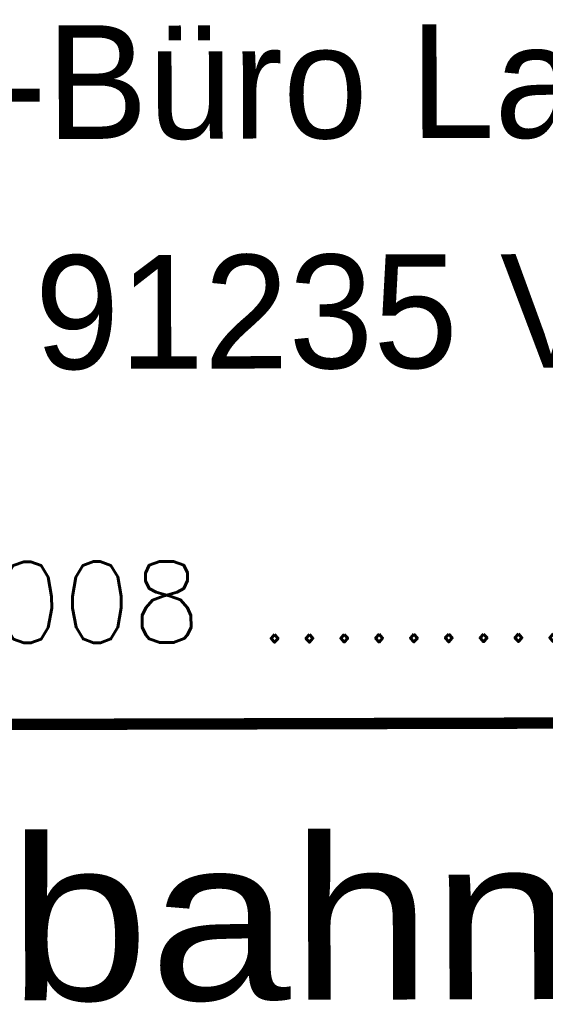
# Model space of a CAD drawing. Extents: x 0 to 1135, y 0 to 420.
# Tile 13 of 36: x 1076 to 1092, y 40 to 70. Entities that reach past the tile are written whole.
import ezdxf
from ezdxf.enums import TextEntityAlignment as Align

# ---------------------------------------------------------------- set-up
doc = ezdxf.new("R2010")
doc.units = 0
doc.header["$LTSCALE"] = 2
doc.header["$MEASUREMENT"] = 0
doc.linetypes.add('AUSGEZOGEN', pattern=[0])
doc.layers.add('LEGENDE', color=7, linetype='AUSGEZOGEN')
doc.styles.add('ROMANS', font='romans.shx', dxfattribs={"width": 0.8})
doc.styles.add('UNIR-H', font='unir_h.shx', dxfattribs={"width": 0.8})
doc.styles.add('UNIR-O', font='unir_o.shx')

msp = doc.modelspace()

# ---------------------------------------------------------------- linework, layer by layer
at = {"layer": 'LEGENDE', "const_width": 0.35}
msp.add_lwpolyline([(1057.226, 48.389), (1124.226, 48.561)], dxfattribs=at)

# ---------------------------------------------------------------- texts
at = {"layer": 'LEGENDE', "style": 'UNIR-O'}
for s, p in [('Ing.-Büro Lars Kustner', (1090.68, 66.497)), ('91235 Velden', (1090.593, 59.415))]:
    msp.add_text(s, height=3.5, rotation=0.1472, dxfattribs=at).set_placement(p, align=Align.CENTER)
at = {"layer": 'LEGENDE', "style": 'ROMANS'}
msp.add_text('01.07.2008 ...........................', height=2.5, rotation=0.1472, dxfattribs=at).set_placement((1061.987, 50.91))
at = {"layer": 'LEGENDE', "style": 'UNIR-H', "width": 1.0947}
msp.add_text('Autobahndirektion', height=5, rotation=0.1472, dxfattribs=at).set_placement((1059.248, 39.894), (1122.248, 40.056), align=Align.FIT)

doc.saveas('drawing.dxf')
